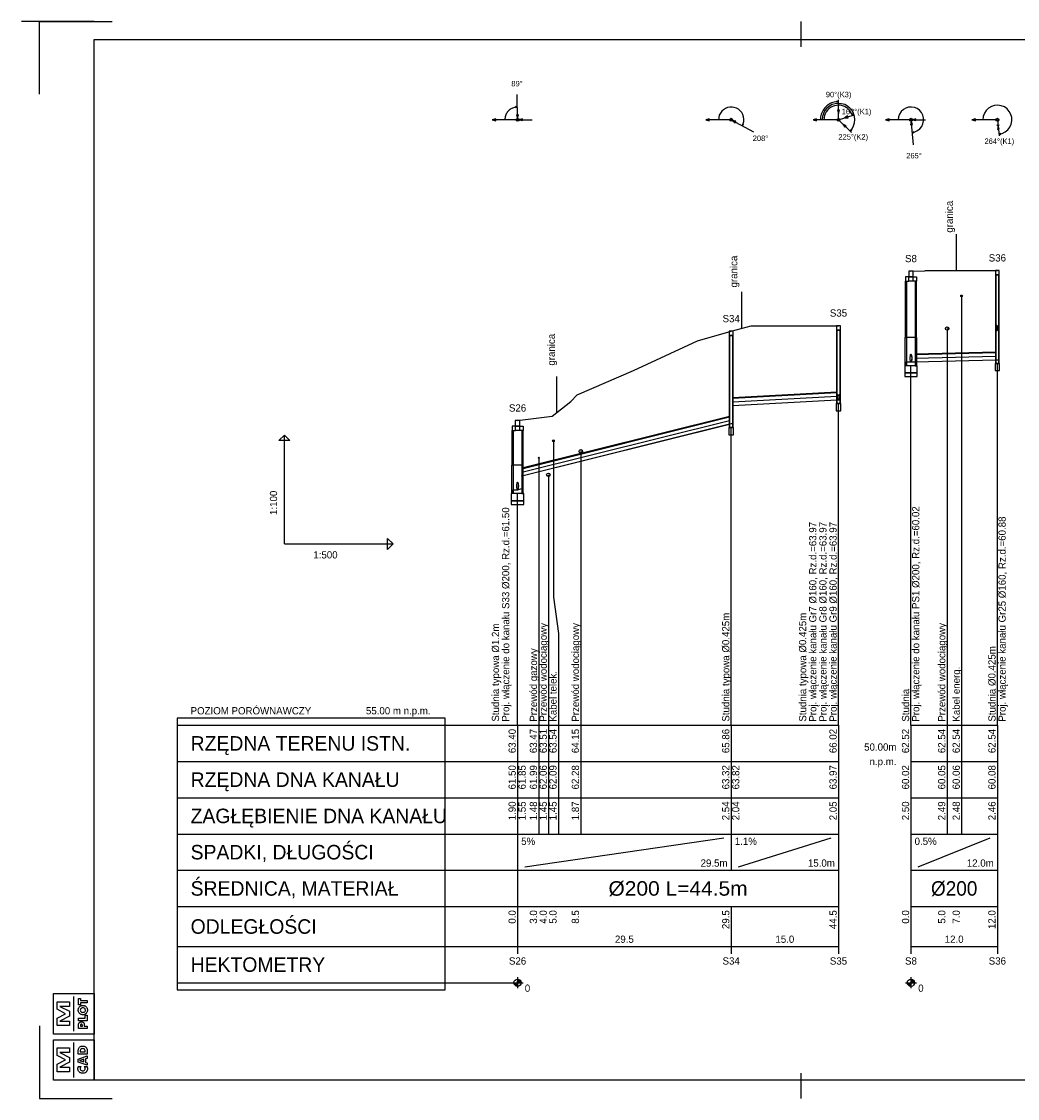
# Model space of a CAD drawing. Header units: metres. Extents: x 2733 to 3788, y -1659 to 878.
# Tile 13 of 23: x 2740 to 3014, y -155 to 142. Entities that reach past the tile are written whole.
import ezdxf
from ezdxf.enums import TextEntityAlignment as Align

# ---------------------------------------------------------------- set-up
doc = ezdxf.new("R2010")
doc.units = ezdxf.units.M
doc.header["$LTSCALE"] = 0.2
doc.layers.get('0').update_dxf_attribs({"color": 8, "linetype": 'CONTINUOUS'})
doc.layers.add('M_Ramki do druku', color=7, linetype='CONTINUOUS', lineweight=25)
doc.layers.add('M_Ramki rysunków', color=2, linetype='CONTINUOUS', lineweight=25)
for name, color, linetype in [('M_Ramki markery', 1, 'CONTINUOUS'), ('M_Ramki znaczniki', 6, 'CONTINUOUS'), ('SJ_10_Uzbr__nad', 7, 'CONTINUOUS'), ('SJ_14_Krawędzie', 7, 'CONTINUOUS'), ('SJ_15_Linie_tab', 7, 'CONTINUOUS'), ('SJ_16_Liczby', 7, 'CONTINUOUS'), ('SJ_19_Opis_Pz', 7, 'CONTINUOUS'), ('SJ_21_Opis_wl', 7, 'CONTINUOUS'), ('SJ_23_Opis_uzbr', 7, 'CONTINUOUS'), ('SJ_25_Linie_opi', 7, 'CONTINUOUS'), ('SJ_27_Wymiary', 7, 'CONTINUOUS'), ('SJ_2_Teren_istn', 3, 'CONTINUOUS'), ('SJ_5_Węzły', 7, 'CONTINUOUS'), ('SJ_8_KS_GRAWITA', 7, 'CONTINUOUS'), ('SJ_9_Uzbr__podz', 7, 'CONTINUOUS')]:
    doc.layers.add(name, color=color, linetype=linetype)
doc.styles.add('MCAD_TS', font='GENISO.SHX', dxfattribs={"width": 0.8, "oblique": 15})
doc.styles.add('OPISOWY', font='GOTHIC.TTF')

# ---------------------------------------------------------------- blocks, each defined once
blk = doc.blocks.new('mcadram')
at = {"color": 0, "linetype": 'ByBlock'}
for points in [[(-11.21, 0), (-11.21, 11.21), (0, 11.21), (0, 0)], [(-6.78, 2.37), (-10.13, 2.37), (-10.13, 4.43), (-7.84, 5.67), (-10.13, 6.89), (-10.13, 8.96), (-6.78, 8.96), (-6.78, 7.68), (-9.42, 7.68), (-6.78, 6.32), (-6.78, 5), (-9.42, 3.65), (-6.78, 3.65)], [(-1.88, 7.19), (-4.38, 7.19), (-4.38, 7.71), (-4.37, 8.06), (-4.35, 8.34), (-4.32, 8.53), (-4.28, 8.69), (-4.22, 8.83), (-4.14, 8.96), (-4.02, 9.1), (-3.88, 9.22), (-3.72, 9.32), (-3.54, 9.39), (-3.34, 9.43), (-3.13, 9.44), (-2.91, 9.43), (-2.72, 9.39), (-2.54, 9.32), (-2.38, 9.22), (-2.23, 9.1), (-2.11, 8.96), (-2.04, 8.83), (-1.98, 8.7), (-1.93, 8.55), (-1.9, 8.36), (-1.89, 8.12), (-1.88, 7.83), (-1.88, 7.71)], [(-1.88, 4.16), (-4.38, 5.02), (-4.38, 5.87), (-1.88, 6.73), (-1.88, 6.06), (-2.33, 5.93), (-2.33, 4.96), (-1.88, 4.83)], [(-2.44, 7.87), (-2.44, 7.98), (-2.46, 8.22), (-2.51, 8.42), (-2.6, 8.57), (-2.74, 8.67), (-2.91, 8.73), (-3.13, 8.75), (-3.34, 8.73), (-3.52, 8.67), (-3.65, 8.56), (-3.74, 8.42), (-3.8, 8.22), (-3.82, 7.98), (-3.82, 7.86)], [(-4.28, 3.85), (-3.53, 3.85), (-3.63, 3.75), (-3.7, 3.66), (-3.76, 3.57), (-3.8, 3.47), (-3.83, 3.37), (-3.83, 3.27), (-3.81, 3.09), (-3.75, 2.93), (-3.63, 2.8), (-3.49, 2.7), (-3.31, 2.64), (-3.11, 2.62), (-2.92, 2.64), (-2.76, 2.7), (-2.61, 2.8), (-2.5, 2.94), (-2.44, 3.09), (-2.42, 3.27), (-2.42, 3.38), (-2.45, 3.47), (-2.49, 3.57), (-2.55, 3.66), (-2.62, 3.76), (-2.72, 3.85), (-1.97, 3.85), (-1.92, 3.74), (-1.89, 3.63), (-1.85, 3.53), (-1.83, 3.42), (-1.82, 3.31), (-1.82, 3.2), (-1.82, 3.07), (-1.84, 2.94), (-1.86, 2.82), (-1.9, 2.71), (-1.95, 2.61), (-2.01, 2.51), (-2.15, 2.33), (-2.3, 2.19), (-2.48, 2.08), (-2.68, 2), (-2.89, 1.95), (-3.12, 1.93), (-3.31, 1.94), (-3.48, 1.97), (-3.65, 2.03), (-3.8, 2.1), (-3.94, 2.19), (-4.07, 2.31), (-4.18, 2.43), (-4.27, 2.56), (-4.34, 2.71), (-4.39, 2.86), (-4.42, 3.03), (-4.43, 3.2), (-4.43, 3.31), (-4.42, 3.42), (-4.4, 3.53), (-4.37, 3.63), (-4.33, 3.74)], [(-2.81, 5.11), (-2.81, 5.79), (-3.64, 5.53), (-3.67, 5.52), (-3.71, 5.51), (-3.76, 5.5), (-3.82, 5.49), (-3.89, 5.47), (-3.97, 5.45), (-3.91, 5.43), (-3.85, 5.42), (-3.8, 5.4), (-3.74, 5.39), (-3.69, 5.38), (-3.64, 5.36)]]:
    blk.add_lwpolyline(points, close=True, dxfattribs=at)
blk.add_lwpolyline([(-5.6, 0.82), (-5.6, 10.39)], dxfattribs=at)
blk = doc.blocks.new('mplotram')
at = {"color": 0, "linetype": 'ByBlock', "lineweight": -2}
for points in [[(-11.21, 0), (-11.21, 11.21), (0, 11.21), (0, 0)], [(-6.78, 2.37), (-10.13, 2.37), (-10.13, 4.43), (-7.84, 5.67), (-10.13, 6.89), (-10.13, 8.96), (-6.78, 8.96), (-6.78, 7.68), (-9.42, 7.68), (-6.78, 6.32), (-6.78, 5), (-9.42, 3.65), (-6.78, 3.65)], [(-1.88, 8.66), (-3.72, 8.66), (-3.72, 8.12), (-4.29, 8.12), (-4.29, 9.86), (-3.72, 9.86), (-3.72, 9.32), (-1.88, 9.32)], [(-3.08, 7.96), (-2.91, 7.95), (-2.75, 7.92), (-2.59, 7.87), (-2.45, 7.79), (-2.31, 7.7), (-2.19, 7.59), (-2.08, 7.46), (-1.99, 7.32), (-1.91, 7.17), (-1.86, 7.01), (-1.83, 6.84), (-1.82, 6.67), (-1.83, 6.5), (-1.86, 6.34), (-1.91, 6.18), (-1.99, 6.02), (-2.08, 5.89), (-2.19, 5.76), (-2.31, 5.65), (-2.45, 5.55), (-2.6, 5.48), (-2.75, 5.42), (-2.91, 5.39), (-3.08, 5.38), (-3.25, 5.39), (-3.41, 5.42), (-3.57, 5.48), (-3.72, 5.55), (-3.85, 5.65), (-3.98, 5.76), (-4.09, 5.89), (-4.18, 6.02), (-4.25, 6.18), (-4.31, 6.34), (-4.34, 6.5), (-4.35, 6.67), (-4.34, 6.84), (-4.31, 7.01), (-4.25, 7.17), (-4.18, 7.32), (-4.09, 7.46), (-3.98, 7.59), (-3.85, 7.7), (-3.72, 7.79), (-3.57, 7.87), (-3.41, 7.92), (-3.25, 7.95)], [(-2.37, 6.67), (-2.4, 6.84), (-2.46, 7), (-2.57, 7.12), (-2.72, 7.22), (-2.89, 7.28), (-3.08, 7.3), (-3.27, 7.28), (-3.44, 7.22), (-3.59, 7.12), (-3.7, 6.99), (-3.77, 6.84), (-3.79, 6.67), (-3.77, 6.5), (-3.7, 6.35), (-3.59, 6.22), (-3.44, 6.12), (-3.27, 6.06), (-3.08, 6.04), (-2.89, 6.06), (-2.72, 6.12), (-2.57, 6.22), (-2.46, 6.35), (-2.39, 6.5)], [(-1.88, 3.74), (-4.29, 3.74), (-4.29, 4.4), (-2.44, 4.4), (-2.44, 5.22), (-1.88, 5.22)], [(-1.88, 2.22), (-1.88, 1.6), (-4.29, 1.6), (-4.29, 2.29), (-4.29, 2.53), (-4.28, 2.72), (-4.26, 2.86), (-4.22, 2.96), (-4.18, 3.05), (-4.12, 3.14), (-4.04, 3.22), (-3.95, 3.29), (-3.84, 3.34), (-3.73, 3.38), (-3.61, 3.4), (-3.47, 3.41), (-3.34, 3.4), (-3.21, 3.38), (-3.09, 3.34), (-2.99, 3.29), (-2.9, 3.22), (-2.82, 3.14), (-2.78, 3.06), (-2.74, 2.98), (-2.71, 2.89), (-2.69, 2.78), (-2.68, 2.64), (-2.68, 2.45), (-2.68, 2.34), (-2.68, 2.22)], [(-3.21, 2.22), (-3.21, 2.34), (-3.21, 2.49), (-3.24, 2.6), (-3.27, 2.68), (-3.33, 2.73), (-3.4, 2.76), (-3.49, 2.77), (-3.59, 2.76), (-3.66, 2.73), (-3.71, 2.68), (-3.75, 2.6), (-3.77, 2.49), (-3.77, 2.35), (-3.77, 2.22)]]:
    blk.add_lwpolyline(points, close=True, dxfattribs=at)
blk.add_lwpolyline([(-5.6, 0.82), (-5.6, 10.39)], dxfattribs=at)
blk = doc.blocks.new('mcad_logo_ram')
at = {"layer": 'M_Ramki rysunków', "color": 0, "linetype": 'ByBlock', "lineweight": -2, "rotation": 270}
for name, p in [('mcadram', (0, 0)), ('mplotram', (12.71, 0))]:
    blk.add_blockref(name, p, dxfattribs=at)
blk = doc.blocks.new('Znacznik_narozny_v2')
at = {"layer": 'M_Ramki znaczniki'}
blk.add_lwpolyline([(0, -20), (0, 0), (20, 0)], dxfattribs=at)
blk = doc.blocks.new('znacznik297')
at = {"lineweight": -2}
blk.add_line((0, 0), (-20, 0), dxfattribs=at)
at = {"layer": 'M_Ramki markery'}
blk.add_line((0, 0), (2, 0), dxfattribs=at)
blk = doc.blocks.new('*U93')
at = {"layer": 'M_Ramki do druku'}
for p, q in [((210, 297), (210, 292)), ((210, 5), (210, 0))]:
    blk.add_line(p, q, dxfattribs=at)
at = {"layer": 'M_Ramki markery'}
for p, q in [((210, 292), (210, 290)), ((210, 7), (210, 5))]:
    blk.add_line(p, q, dxfattribs=at)
at = {"layer": 'M_Ramki rysunków', "color": 0, "linetype": 'ByBlock', "lineweight": -2}
blk.add_lwpolyline([(15, 5), (15, 292), (589, 292), (589, 5)], close=True, dxfattribs=at)
blk.add_blockref('znacznik297', (15, 297))
at = {"layer": 'M_Ramki rysunków', "color": 0, "linetype": 'ByBlock', "lineweight": -2, "rotation": 90}
blk.add_blockref('mcad_logo_ram', (15, 5), dxfattribs=at)
at = {"layer": 'M_Ramki znaczniki'}
blk.add_blockref('Znacznik_narozny_v2', (0, 297), dxfattribs=at)
at = {"layer": 'M_Ramki znaczniki', "xscale": -1, "rotation": 180}
blk.add_blockref('Znacznik_narozny_v2', (0, 0), dxfattribs=at)
at = {"layer": 'M_Ramki do druku', "style": 'MCAD_TS', "width": 0.8}
for tag, p in [('KOMENTARZ', (6.54, 30.57)), ('RYSUNEK', (10.28, 30.57)), ('DATA', (14.02, 30.57))]:
    blk.add_attdef(tag, p, '', height=2, rotation=90, dxfattribs=at)

msp = doc.modelspace()

# ---------------------------------------------------------------- linework, layer by layer
at = {"layer": 'SJ_10_Uzbr__nad'}
for p, q in [((2997.54, 73.43), (2997.54, 83.43)), ((2938.3, 57.52), (2938.3, 67.52)), ((2887.2, 34.22), (2887.2, 44.22))]:
    msp.add_line(p, q, dxfattribs=at)
at = {"layer": 'SJ_14_Krawędzie'}
for p, q in [((2986.14, 49.28), (3008.36, 49.84)), ((2935.76, 37.24), (2964.52, 38.76)), ((2877.59, 17.79), (2934.91, 32.12))]:
    msp.add_line(p, q, dxfattribs=at)
at = {"layer": 'SJ_15_Linie_tab'}
for p, q in [((2812.04, -1.97), (2812.04, 28.03)), ((2812.04, -1.97), (2842.04, -1.97)), ((2782.47, -51.97), (2876.39, -51.97)), ((2876.39, -51.97), (2964.94, -51.97)), ((2876.39, -51.97), (2876.39, -81.97)), ((2876.39, -51.97), (2876.39, -112.97)), ((2882.26, -51.97), (2882.26, -61.97)), ((2884.96, -51.97), (2884.96, -61.97)), ((2887.66, -51.97), (2887.66, -61.97)), ((2893.84, -51.97), (2893.84, -61.97)), ((2935.33, -51.97), (2935.33, -81.97)), ((2964.94, -51.97), (2964.94, -81.97)), ((2964.94, -51.97), (2964.94, -112.97)), ((2984.94, -51.97), (3008.78, -51.97)), ((2984.94, -51.97), (2984.94, -81.97)), ((2984.94, -51.97), (2984.94, -112.97)), ((2994.92, -51.97), (2994.92, -61.97)), ((2998.92, -51.97), (2998.92, -61.97)), ((3008.78, -51.97), (3008.78, -81.97)), ((3008.78, -51.97), (3008.78, -112.97)), ((2782.47, -61.97), (2876.39, -61.97)), ((2876.39, -61.97), (2964.94, -61.97)), ((2882.26, -61.97), (2882.26, -71.97)), ((2884.96, -61.97), (2884.96, -71.97)), ((2887.66, -61.97), (2887.66, -71.97)), ((2893.84, -61.97), (2893.84, -71.97)), ((2984.94, -61.97), (3008.78, -61.97)), ((2994.92, -61.97), (2994.92, -71.97)), ((2998.92, -61.97), (2998.92, -71.97)), ((2782.47, -71.97), (2876.39, -71.97)), ((2876.39, -71.97), (2964.94, -71.97)), ((2882.26, -71.97), (2882.26, -81.97)), ((2884.96, -71.97), (2884.96, -81.97)), ((2887.66, -71.97), (2887.66, -81.97)), ((2893.84, -71.97), (2893.84, -81.97)), ((2984.94, -71.97), (3008.78, -71.97)), ((2994.92, -71.97), (2994.92, -81.97)), ((2998.92, -71.97), (2998.92, -81.97)), ((2782.47, -81.97), (2876.39, -81.97)), ((2876.39, -81.97), (2964.94, -81.97)), ((2876.39, -81.97), (2876.39, -91.97)), ((2878.39, -90.97), (2933.33, -82.97)), ((2935.33, -81.97), (2935.33, -91.97)), ((2935.33, -81.97), (2935.33, -91.97)), ((2937.33, -90.97), (2962.94, -82.97)), ((2964.94, -81.97), (2964.94, -91.97)), ((2984.94, -81.97), (3008.78, -81.97)), ((2984.94, -81.97), (2984.94, -91.97)), ((2986.94, -90.97), (3006.78, -82.97)), ((3008.78, -81.97), (3008.78, -91.97)), ((2782.47, -91.97), (2876.39, -91.97)), ((2876.39, -91.97), (2964.94, -91.97)), ((2964.94, -91.97), (2964.94, -101.97)), ((2984.94, -91.97), (3008.78, -91.97)), ((3008.78, -91.97), (3008.78, -101.97)), ((2782.47, -101.97), (2876.39, -101.97)), ((2876.39, -101.97), (2964.94, -101.97)), ((2876.39, -101.97), (2876.39, -114.97)), ((2935.33, -101.97), (2935.33, -114.97)), ((2964.94, -101.97), (2964.94, -114.97)), ((2984.94, -101.97), (3008.78, -101.97)), ((2984.94, -101.97), (2984.94, -114.97)), ((3008.78, -101.97), (3008.78, -114.97)), ((2782.47, -112.97), (2876.39, -112.97)), ((2876.39, -112.97), (2964.94, -112.97)), ((2984.94, -112.97), (3008.78, -112.97)), ((2782.47, -122.97), (2876.39, -122.97))]:
    msp.add_line(p, q, dxfattribs=at)
for points in [[(3008.78, -51.97), (3008.78, 47.84)], [(2984.94, -51.97), (2984.94, 47.19)], [(2964.94, -51.97), (2964.94, 36.76)], [(2935.33, -51.97), (2935.33, 30.12)], [(2876.39, -51.97), (2876.39, 11.96)]]:
    msp.add_lwpolyline(points, dxfattribs=at)
for points in [[(2812.04, 28.03), (2813.54, 26.53), (2810.54, 26.53)], [(2842.04, -1.97), (2840.54, -3.47), (2840.54, -0.47)], [(2782.47, -124.97), (2856.39, -124.97), (2856.39, -49.97), (2782.47, -49.97)]]:
    msp.add_lwpolyline(points, close=True, dxfattribs=at)
at = {"layer": 'SJ_16_Liczby'}
for p, q in [((2876.39, -121.47), (2876.39, -124.47)), ((2984.94, -121.47), (2984.94, -124.47)), ((2874.89, -122.97), (2877.89, -122.97)), ((2875.39, -123.04), (2877.39, -122.9)), ((2875.4, -123.11), (2877.38, -122.83)), ((2875.41, -123.17), (2877.37, -122.76)), ((2875.43, -123.24), (2877.35, -122.69)), ((2875.45, -123.31), (2877.33, -122.62)), ((2875.48, -123.37), (2877.3, -122.56)), ((2875.51, -123.44), (2877.27, -122.5)), ((2875.54, -123.5), (2877.24, -122.44)), ((2875.58, -123.55), (2877.2, -122.38)), ((2875.63, -123.61), (2877.16, -122.32)), ((2875.67, -123.66), (2877.11, -122.27)), ((2875.72, -123.71), (2877.06, -122.22)), ((2875.78, -123.75), (2877.01, -122.18)), ((2875.83, -123.8), (2876.95, -122.14)), ((2875.89, -123.83), (2876.89, -122.1)), ((2875.95, -123.87), (2876.83, -122.07)), ((2876.02, -123.89), (2876.77, -122.04)), ((2876.08, -123.92), (2876.7, -122.02)), ((2876.15, -123.94), (2876.63, -122)), ((2876.22, -123.95), (2876.57, -121.98)), ((2876.29, -123.96), (2876.5, -121.97)), ((2876.36, -123.97), (2876.43, -121.97)), ((2983.44, -122.97), (2986.44, -122.97)), ((2983.95, -123.11), (2985.93, -122.83)), ((2983.95, -123.04), (2985.94, -122.9)), ((2983.97, -123.17), (2985.92, -122.76)), ((2983.98, -123.24), (2985.91, -122.69)), ((2984, -123.31), (2985.88, -122.62)), ((2984.03, -123.37), (2985.86, -122.56)), ((2984.06, -123.44), (2985.83, -122.5)), ((2984.1, -123.5), (2985.79, -122.44)), ((2984.14, -123.55), (2985.75, -122.38)), ((2984.18, -123.61), (2985.71, -122.32)), ((2984.23, -123.66), (2985.66, -122.27)), ((2984.28, -123.71), (2985.61, -122.22)), ((2984.33, -123.75), (2985.56, -122.18)), ((2984.39, -123.8), (2985.5, -122.14)), ((2984.44, -123.83), (2985.44, -122.1)), ((2984.51, -123.87), (2985.38, -122.07)), ((2984.57, -123.89), (2985.32, -122.04)), ((2984.64, -123.92), (2985.25, -122.02)), ((2984.7, -123.94), (2985.19, -122)), ((2984.77, -123.95), (2985.12, -121.98)), ((2984.84, -123.96), (2985.05, -121.97)), ((2984.91, -123.97), (2984.98, -121.97))]:
    msp.add_line(p, q, dxfattribs=at)
for centre in [(2876.39, -122.97), (2984.94, -122.97)]:
    msp.add_circle(centre, 1, dxfattribs=at)
at = {"layer": 'SJ_21_Opis_wl'}
for centre, major_axis in [((3008.78, 57.57), (0, -0.8)), ((3008.78, 57.57), (0, -0.727)), ((2984.94, 49.25), (0, -1.1)), ((2984.94, 49.25), (0, -1)), ((2964.94, 38.51), (0, -0.8)), ((2964.94, 38.51), (0, -0.8)), ((2964.94, 38.51), (0, -0.8)), ((2964.94, 38.51), (0, -0.727)), ((2964.94, 38.51), (0, -0.727)), ((2964.94, 38.51), (0, -0.727)), ((2876.39, 13.99), (0, -1.1)), ((2876.39, 13.99), (0, -1))]:
    msp.add_ellipse(centre, major_axis=major_axis, ratio=0.2, dxfattribs=at)
at = {"layer": 'SJ_25_Linie_opi'}
for p, q in [((2998.92, 66.43), (2998.92, -51.97)), ((2994.92, 57.43), (2994.92, -51.97)), ((2882.26, 21.77), (2882.26, -51.97)), ((2893.84, 23.57), (2893.84, -51.97))]:
    msp.add_line(p, q, dxfattribs=at)
for points in [[(2886.28, 26.48), (2886.28, -16.65), (2887.66, -26.65), (2887.66, -51.97)], [(2884.88, 17.1), (2884.88, -16.65), (2884.96, -26.65), (2884.96, -51.97)]]:
    msp.add_lwpolyline(points, dxfattribs=at)
at = {"layer": 'SJ_27_Wymiary'}
for p, q in [((2876.39, 115.03), (2876.28, 122.03)), ((2964.94, 115.03), (2964.96, 120.53)), ((2964.94, 115.03), (2969.25, 116.34)), ((2876.39, 115.03), (2869.39, 115.03)), ((2876.39, 115.03), (2880.39, 115.04)), ((2935.33, 115.03), (2928.33, 115.03)), ((2935.33, 115.03), (2941.49, 111.7)), ((2964.94, 115.03), (2957.94, 115.03)), ((2964.94, 115.03), (2968.51, 111.53)), ((2984.94, 115.03), (2977.94, 115.03)), ((2984.94, 115.03), (2988.94, 115.04)), ((2984.94, 115.03), (2985.58, 108.06)), ((3008.78, 115.03), (3001.78, 115.03)), ((3008.78, 115.03), (3009.26, 110.56))]:
    msp.add_line(p, q, dxfattribs=at)
for points in [[(2964.96, 120.03), (2964.57, 120.02), (2964.18, 119.97), (2963.79, 119.9), (2963.41, 119.79), (2963.04, 119.66), (2962.69, 119.49), (2962.34, 119.3), (2962.01, 119.08), (2961.7, 118.84), (2961.41, 118.58), (2961.15, 118.29), (2960.9, 117.98), (2960.68, 117.65), (2960.49, 117.31), (2960.33, 116.95), (2960.19, 116.58), (2960.08, 116.2), (2960.01, 115.82), (2959.96, 115.43), (2959.94, 115.03)], [(2968.15, 111.88), (2968.7, 112.56), (2969.11, 113.34), (2969.36, 114.19), (2969.44, 115.06), (2969.35, 115.94), (2969.09, 116.78), (2968.67, 117.55), (2968.11, 118.23), (2967.43, 118.79), (2966.65, 119.2), (2965.81, 119.45), (2964.93, 119.53), (2964.05, 119.44), (2963.21, 119.19), (2962.44, 118.77), (2961.76, 118.21), (2961.2, 117.53), (2960.79, 116.75), (2960.53, 115.91), (2960.44, 115.03)], [(2968.77, 116.2), (2968.57, 116.73), (2968.29, 117.22), (2967.95, 117.68), (2967.54, 118.08), (2967.08, 118.41), (2966.58, 118.68), (2966.05, 118.88), (2965.49, 119), (2964.92, 119.03), (2964.36, 118.99), (2963.8, 118.87), (2963.27, 118.67), (2962.77, 118.39), (2962.32, 118.05), (2961.92, 117.65), (2961.58, 117.19), (2961.3, 116.69), (2961.11, 116.16), (2960.98, 115.6), (2960.94, 115.03)], [(3009.2, 111.06), (3010.1, 111.26), (3010.93, 111.66), (3011.64, 112.24), (3012.2, 112.96), (3012.59, 113.8), (3012.77, 114.7), (3012.74, 115.62), (3012.5, 116.51), (3012.07, 117.32), (3011.46, 118.01), (3010.71, 118.54), (3009.86, 118.89), (3008.95, 119.03), (3008.03, 118.96), (3007.15, 118.69), (3006.36, 118.22), (3005.7, 117.58), (3005.2, 116.81), (3004.89, 115.95), (3004.78, 115.03)], [(2876.34, 118.53), (2876.06, 118.52), (2875.79, 118.48), (2875.53, 118.43), (2875.27, 118.35), (2875.01, 118.25), (2874.77, 118.13), (2874.53, 118), (2874.31, 117.85), (2874.1, 117.67), (2873.9, 117.49), (2873.71, 117.29), (2873.55, 117.07), (2873.4, 116.85), (2873.27, 116.61), (2873.15, 116.36), (2873.06, 116.1), (2872.99, 115.84), (2872.93, 115.58), (2872.9, 115.31), (2872.89, 115.03)], [(2938.41, 113.37), (2938.66, 113.95), (2938.8, 114.57), (2938.83, 115.21), (2938.74, 115.84), (2938.54, 116.44), (2938.23, 117), (2937.83, 117.49), (2937.34, 117.9), (2936.79, 118.22), (2936.19, 118.43), (2935.56, 118.53), (2934.93, 118.51), (2934.3, 118.38), (2933.72, 118.14), (2933.18, 117.8), (2932.72, 117.36), (2932.34, 116.85), (2932.06, 116.28), (2931.89, 115.67), (2931.83, 115.03)], [(2985.26, 111.55), (2986.05, 111.71), (2986.78, 112.06), (2987.42, 112.56), (2987.92, 113.19), (2988.26, 113.92), (2988.43, 114.71), (2988.41, 115.51), (2988.21, 116.3), (2987.83, 117.01), (2987.3, 117.62), (2986.65, 118.09), (2985.9, 118.4), (2985.11, 118.53), (2984.3, 118.47), (2983.53, 118.24), (2982.84, 117.83), (2982.25, 117.27), (2981.81, 116.59), (2981.54, 115.84), (2981.44, 115.03)]]:
    msp.add_lwpolyline(points, dxfattribs=at)
for points in [[(2964.96, 120.03), (2964.48, 120.16), (2964.48, 119.91)], [(2876.34, 118.53), (2875.85, 118.65), (2875.85, 118.4)], [(2876.39, 115.43), (2876.63, 116.4), (2876.11, 116.4)], [(2964.95, 116.73), (2965.21, 117.7), (2964.69, 117.7)], [(2966.57, 115.53), (2967.57, 115.56), (2967.42, 116.06)], [(2968.77, 116.2), (2968.76, 116.7), (2968.51, 116.62)], [(2869.39, 115.03), (2870.36, 114.77), (2870.36, 115.29)], [(2876.79, 115.03), (2877.76, 114.78), (2877.76, 115.29)], [(2928.33, 115.03), (2929.3, 114.77), (2929.3, 115.29)], [(2935.68, 114.84), (2936.41, 114.16), (2936.66, 114.61)], [(2938.41, 113.37), (2938.75, 113.73), (2938.53, 113.86)], [(2957.94, 115.03), (2958.91, 114.77), (2958.91, 115.29)], [(2966.16, 113.84), (2966.66, 112.98), (2967.03, 113.35)], [(2977.94, 115.03), (2978.91, 114.77), (2978.91, 115.29)], [(2984.98, 114.64), (2984.81, 113.65), (2985.33, 113.7)], [(2985.34, 115.03), (2986.31, 114.78), (2986.31, 115.29)], [(3001.78, 115.03), (3002.75, 114.77), (3002.75, 115.29)], [(3008.96, 113.34), (3008.8, 112.36), (3009.32, 112.41)], [(2968.15, 111.88), (2968.58, 112.13), (2968.4, 112.31)], [(2985.26, 111.55), (2985.76, 111.46), (2985.73, 111.72)], [(3009.2, 111.06), (3009.7, 110.98), (3009.67, 111.24)]]:
    msp.add_lwpolyline(points, close=True, dxfattribs=at)
for centre, radius in [((2876.39, 115.03), 0.4), ((2935.33, 115.03), 0.4), ((2964.94, 115.03), 0.4), ((2984.94, 115.03), 0.4), ((3008.78, 115.03), 0.4), ((3008.94, 113.54), 0.2)]:
    msp.add_circle(centre, radius, dxfattribs=at)
at = {"layer": 'SJ_2_Teren_istn'}
for points in [[(2984.94, 73.24), (2988.76, 73.33), (2988.99, 73.43), (3008.78, 73.43)], [(2876.39, 32.04), (2885.97, 33.23), (2891.09, 37.33), (2892.83, 39.13), (2908.42, 45.83), (2926.03, 54.03), (2935.33, 56.68), (2940.81, 58.23), (2964.94, 58.23)]]:
    msp.add_lwpolyline(points, dxfattribs=at)
at = {"layer": 'SJ_5_Węzły'}
for p, q in [((2985.54, 71.74), (2984.34, 71.74)), ((2985.54, 70.54), (2984.34, 70.54)), ((2986.26, 54.94), (2983.62, 54.94)), ((2876.99, 30.54), (2875.79, 30.54)), ((2876.99, 29.34), (2875.79, 29.34)), ((2877.71, 19.74), (2875.07, 19.74))]:
    msp.add_line(p, q, dxfattribs=at)
for points in [[(2984.34, 71.74), (2983.44, 71.74), (2983.44, 70.54), (2984.34, 70.54)], [(2984.32, 71.74), (2985.57, 71.74), (2985.57, 73.24), (2984.32, 73.24)], [(2985.54, 71.74), (2986.44, 71.74), (2986.44, 70.54), (2985.54, 70.54)], [(3008.25, 72.23), (3009.31, 72.23), (3009.31, 73.43), (3008.25, 73.43)], [(3008.25, 47.84), (3009.31, 47.84), (3009.31, 72.23), (3008.25, 72.23)], [(3008.36, 47.84), (3009.21, 47.84), (3009.21, 72.23), (3008.36, 72.23)], [(2983.74, 54.94), (2983.44, 54.94), (2983.44, 70.54), (2983.74, 70.54)], [(2986.14, 54.94), (2986.44, 54.94), (2986.44, 70.54), (2986.14, 70.54)], [(2934.8, 55.48), (2935.86, 55.48), (2935.86, 56.68), (2934.8, 56.68)], [(2964.41, 57.03), (2965.48, 57.03), (2965.48, 58.23), (2964.41, 58.23)], [(2964.41, 36.76), (2965.48, 36.76), (2965.48, 57.03), (2964.41, 57.03)], [(2964.52, 36.76), (2965.37, 36.76), (2965.37, 57.03), (2964.52, 57.03)], [(2934.8, 30.12), (2935.86, 30.12), (2935.86, 55.48), (2934.8, 55.48)], [(2934.91, 30.12), (2935.76, 30.12), (2935.76, 55.48), (2934.91, 55.48)], [(2983.74, 47.19), (2983.36, 47.19), (2983.36, 54.94), (2983.74, 54.94)], [(2986.14, 47.19), (2986.53, 47.19), (2986.53, 54.94), (2986.14, 54.94)], [(2984.94, 47.19), (2983.74, 47.19), (2983.74, 48.25), (2984.94, 48.25), (2986.14, 48.28), (2986.14, 47.19)], [(3008.17, 45.84), (3009.39, 45.84), (3009.39, 47.84), (3008.17, 47.84)], [(3008.78, 47.84), (3008.36, 47.84), (3008.36, 48.84), (3008.78, 48.85), (3009.21, 48.85), (3009.21, 47.84)], [(2983.22, 45.19), (2986.67, 45.19), (2986.67, 47.19), (2983.22, 47.19)], [(2983.22, 44.19), (2986.67, 44.19), (2986.67, 45.19), (2983.22, 45.19)], [(2964.33, 34.76), (2965.56, 34.76), (2965.56, 36.76), (2964.33, 36.76)], [(2964.94, 36.76), (2964.52, 36.76), (2964.52, 37.76), (2964.94, 37.78), (2965.37, 37.78), (2965.37, 36.76)], [(2875.79, 30.54), (2874.89, 30.54), (2874.89, 29.34), (2875.79, 29.34)], [(2875.77, 30.54), (2877.02, 30.54), (2877.02, 32.04), (2875.77, 32.04)], [(2876.99, 30.54), (2877.89, 30.54), (2877.89, 29.34), (2876.99, 29.34)], [(2934.72, 28.12), (2935.94, 28.12), (2935.94, 30.12), (2934.72, 30.12)], [(2935.33, 30.12), (2934.91, 30.12), (2934.91, 31.12), (2935.33, 31.22), (2935.76, 31.24), (2935.76, 30.12)], [(2875.19, 19.74), (2874.89, 19.74), (2874.89, 29.34), (2875.19, 29.34)], [(2877.59, 19.74), (2877.89, 19.74), (2877.89, 29.34), (2877.59, 29.34)], [(2875.19, 11.96), (2874.81, 11.96), (2874.81, 19.74), (2875.19, 19.74)], [(2877.59, 11.96), (2877.98, 11.96), (2877.98, 19.74), (2877.59, 19.74)], [(2874.66, 9.96), (2878.12, 9.96), (2878.12, 11.96), (2874.66, 11.96)], [(2876.39, 11.96), (2875.19, 11.96), (2875.19, 12.99), (2876.39, 12.99), (2877.59, 13.29), (2877.59, 11.96)], [(2874.66, 8.96), (2878.12, 8.96), (2878.12, 9.96), (2874.66, 9.96)]]:
    msp.add_lwpolyline(points, close=True, dxfattribs=at)
at = {"layer": 'SJ_8_KS_GRAWITA'}
for points in [[(2986.14, 50.28), (3008.36, 50.84), (3008.36, 50.94), (2986.14, 50.38)], [(2986.14, 48.28), (3008.36, 48.84), (3008.36, 48.74), (2986.14, 48.18)], [(2935.76, 38.24), (2964.52, 39.76), (2964.52, 39.86), (2935.76, 38.34)], [(2935.76, 36.24), (2964.52, 37.76), (2964.52, 37.66), (2935.76, 36.14)], [(2877.59, 18.79), (2934.91, 33.12), (2934.91, 33.22), (2877.59, 18.89)], [(2877.59, 16.79), (2934.91, 31.12), (2934.91, 31.02), (2877.59, 16.69)]]:
    msp.add_lwpolyline(points, close=True, dxfattribs=at)
at = {"layer": 'SJ_9_Uzbr__podz'}
for centre, radius in [((2998.92, 66.43), 0.25), ((2994.92, 57.43), 0.472), ((2994.92, 57.43), 0.45), ((2886.28, 26.48), 0.25), ((2893.84, 23.57), 0.472), ((2893.84, 23.57), 0.45), ((2882.26, 21.77), 0.168), ((2882.26, 21.77), 0.16), ((2884.88, 17.1), 0.472), ((2884.88, 17.1), 0.45)]:
    msp.add_circle(centre, radius, dxfattribs=at)

# ---------------------------------------------------------------- block references
at = {"layer": 'M_Ramki do druku'}
msp.add_blockref('*U93', (2744.52, -154.89), dxfattribs=at)

# ---------------------------------------------------------------- texts
at = {"layer": 'SJ_15_Linie_tab', "style": 'OPISOWY'}
for s, height, p in [('POZIOM PORÓWNAWCZY', 2, (2786.17, -48.97)), ('RZĘDNA TERENU ISTN.', 4, (2786.17, -58.97)), ('RZĘDNA DNA KANAŁU', 4, (2786.17, -68.97)), ('ZAGŁĘBIENIE DNA KANAŁU', 4, (2786.17, -78.97)), ('SPADKI, DŁUGOŚCI', 4, (2786.17, -88.97)), ('ŚREDNICA, MATERIAŁ', 4, (2786.17, -98.97)), ('ODLEGŁOŚCI', 4, (2786.17, -109.47)), ('HEKTOMETRY', 4, (2786.17, -119.97))]:
    msp.add_text(s, height=height, dxfattribs=at).set_placement(p)
for s, p in [('55.00 m n.p.m.', (2852.39, -48.97)), ('50.00m', (2980.94, -58.97)), ('n.p.m.', (2980.94, -62.97))]:
    msp.add_text(s, height=2, dxfattribs=at).set_placement(p, align=Align.RIGHT)
at = {"layer": 'SJ_16_Liczby', "style": 'OPISOWY'}
for s, height, p in [('89%%D', 1.5, (2876.24, 124.23)), ('90%%D(K3)', 1.5, (2964.97, 121.23)), ('163%%D(K1)', 1.5, (2969.92, 116.54)), ('208%%D', 1.5, (2943.42, 109.16)), ('225%%D(K2)', 1.5, (2969.01, 109.54)), ('264%%D(K1)', 1.5, (3009.33, 108.36)), ('265%%D', 1.5, (2985.78, 104.37)), ('S8', 2, (2984.94, 75.74)), ('S36', 2, (3008.78, 75.93)), ('S35', 2, (2964.94, 60.73)), ('S34', 2, (2935.33, 59.18)), ('S26', 2, (2876.39, 34.54)), ('29.5', 2, (2905.86, -111.97)), ('15.0', 2, (2950.14, -111.97)), ('12.0', 2, (2996.86, -111.97)), ('S26', 2, (2876.39, -117.97)), ('S34', 2, (2935.33, -117.97)), ('S35', 2, (2964.94, -117.97)), ('S8', 2, (2984.94, -117.97)), ('S36', 2, (3008.78, -117.97))]:
    msp.add_text(s, height=height, dxfattribs=at).set_placement(p, align=Align.CENTER)
msp.add_text('1:100', height=2, rotation=90, dxfattribs=at).set_placement((2810.04, 6.03))
for s, p in [('1:500', (2820.04, -5.97)), ('5%', (2877.39, -84.97)), ('1.1%', (2936.33, -84.97)), ('0.5%', (2985.94, -84.97)), ('0', (2878.39, -125.47)), ('0', (2986.94, -125.47))]:
    msp.add_text(s, height=2, dxfattribs=at).set_placement(p)
for s, p in [('63.40', (2875.89, -52.97)), ('63.47', (2881.76, -52.97)), ('63.51', (2884.46, -52.97)), ('63.54', (2887.16, -52.97)), ('64.15', (2893.34, -52.97)), ('65.86', (2934.83, -52.97)), ('66.02', (2964.44, -52.97)), ('62.52', (2984.44, -52.97)), ('62.54', (2994.42, -52.97)), ('62.54', (2998.42, -52.97)), ('62.54', (3008.28, -52.97)), ('61.50', (2875.89, -62.97)), ('61.85', (2878.64, -62.97)), ('61.99', (2881.76, -62.97)), ('62.06', (2884.46, -62.97)), ('62.09', (2887.16, -62.97)), ('62.28', (2893.34, -62.97)), ('63.32', (2934.83, -62.97)), ('63.82', (2937.58, -62.97)), ('63.97', (2964.44, -62.97)), ('60.02', (2984.44, -62.97)), ('60.05', (2994.42, -62.97)), ('60.06', (2998.42, -62.97)), ('60.08', (3008.28, -62.97)), ('1.90', (2875.89, -72.97)), ('1.55', (2878.64, -72.97)), ('1.48', (2881.76, -72.97)), ('1.45', (2884.46, -72.97)), ('1.45', (2887.16, -72.97)), ('1.87', (2893.34, -72.97)), ('2.54', (2934.83, -72.97)), ('2.04', (2937.58, -72.97)), ('2.05', (2964.44, -72.97)), ('2.50', (2984.44, -72.97)), ('2.49', (2994.42, -72.97)), ('2.48', (2998.42, -72.97)), ('2.46', (3008.28, -72.97)), ('0.0', (2875.89, -102.97)), ('3.0', (2881.76, -102.97)), ('4.0', (2884.46, -102.97)), ('5.0', (2887.16, -102.97)), ('8.5', (2893.34, -102.97)), ('29.5', (2934.83, -102.97)), ('44.5', (2964.44, -102.97)), ('0.0', (2984.44, -102.97)), ('5.0', (2994.42, -102.97)), ('7.0', (2998.42, -102.97)), ('12.0', (3008.28, -102.97))]:
    msp.add_text(s, height=2, rotation=90, dxfattribs=at).set_placement(p, align=Align.RIGHT)
for s, p in [('29.5m', (2934.33, -90.97)), ('15.0m', (2963.94, -90.97)), ('12.0m', (3007.78, -90.97))]:
    msp.add_text(s, height=2, dxfattribs=at).set_placement(p, align=Align.RIGHT)
for s, width, p, p2 in [('%%C200 L=44.5m', 1.021085, (2901.47, -98.97), (2939.87, -98.97)), ('%%C200', 0.9082, (2990.46, -98.97), (3003.26, -98.97))]:
    msp.add_text(s, height=4, dxfattribs=dict(at, width=width)).set_placement(p, p2, align=Align.FIT)
at = {"layer": 'SJ_19_Opis_Pz', "style": 'OPISOWY'}
for s, p in [('Studnia typowa %%C0.425m', (2934.83, -50.97)), ('Studnia typowa %%C0.425m', (2956.04, -50.97)), ('Studnia typowa %%C1.2m', (2871.29, -50.97)), ('Studnia %%C0.425m', (3008.28, -50.97)), ('Studnia', (2984.44, -50.97))]:
    msp.add_text(s, height=2, rotation=90, dxfattribs=at).set_placement(p)
at = {"layer": 'SJ_21_Opis_wl', "style": 'OPISOWY'}
for s, p in [('Proj. włączenie do kanału PŚ1 %%C200, Rz.d.=60.02', (2987.24, -50.97)), ('Proj. włączenie do kanału S33 %%C200, Rz.d.=61.50', (2874.09, -50.97)), ('Proj. włączenie kanału Gr25 %%C160, Rz.d.=60.88', (3011.08, -50.97)), ('Proj. włączenie kanału Gr7 %%C160, Rz.d.=63.97', (2958.84, -50.97)), ('Proj. włączenie kanału Gr8 %%C160, Rz.d.=63.97', (2961.64, -50.97)), ('Proj. włączenie kanału Gr9 %%C160, Rz.d.=63.97', (2964.44, -50.97))]:
    msp.add_text(s, height=2, rotation=90, dxfattribs=at).set_placement(p)
at = {"layer": 'SJ_23_Opis_uzbr', "style": 'OPISOWY'}
for s, p in [('granica', (2996.51, 83.89)), ('granica', (2937.01, 68.76)), ('granica', (2886.7, 47.22)), ('Przewód wodociągowy', (2884.46, -50.97)), ('Przewód wodociągowy', (2893.34, -50.97)), ('Przewód wodociągowy', (2994.42, -50.97)), ('Przewód gazowy', (2881.76, -50.97)), ('Kabel energ.', (2998.42, -50.97)), ('Kabel telek.', (2887.16, -50.97))]:
    msp.add_text(s, height=2, rotation=90, dxfattribs=at).set_placement(p)

doc.saveas('drawing.dxf')
